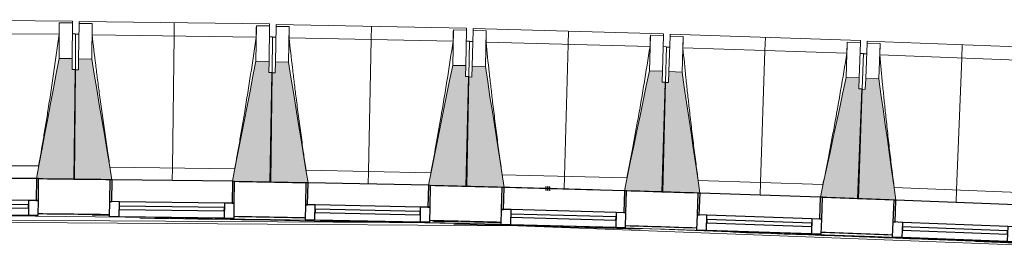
# Model space of a CAD drawing. Header units: millimetres. Extents: x -24070 to 30874, y -36590 to 4541.
# Tile 4 of 33: x -19955 to -15457, y -14446 to -13379. Entities that reach past the tile are written whole.
import ezdxf

# ---------------------------------------------------------------- set-up
doc = ezdxf.new("R2010")
doc.units = ezdxf.units.MM
doc.linetypes.add('Tiret', pattern=[2.5, 1.25, -1.25])
doc.layers.add('A-AREA', color=4, linetype='Tiret', lineweight=100, true_color=0x00ffff)
doc.layers.add('A-GLAZ', color=7, linetype='Continuous', lineweight=25, true_color=0x5c63b1)
for name, color, linetype, lineweight in [('A-FLOR-HRAL', 7, 'Continuous', 18), ('BATIEMENT', 7, 'Continuous', 18), ('BATIMENT', 7, 'Continuous', 25), ('FENETRES', 7, 'Continuous', 25), ('GEN', 7, 'Continuous', 18), ('SOLS', 7, 'Continuous', 25)]:
    doc.layers.add(name, color=color, linetype=linetype, lineweight=lineweight)

# ---------------------------------------------------------------- blocks, each defined once
blk = doc.blocks.new('XXX_VIDE FENETRE - 550-377501-2021_015_1111_DCE_1_50_N0 FINI_CVC_CTA')
at = {"layer": 'A-GLAZ'}
for p, q in [((240, -120), (-240, -120)), ((-240, -120), (-240, -135)), ((240, -135), (240, -120)), ((-240, -135), (240, -135))]:
    blk.add_line(p, q, dxfattribs=at)
at = {"layer": 'FENETRES'}
for p, q in [((-285, 0), (-285, -100)), ((-275, 0), (-285, 0)), ((275, 0), (-275, 0)), ((-275, -100), (-275, 0)), ((285, 0), (275, 0)), ((275, 0), (275, -100)), ((285, -100), (285, 0)), ((-285, -100), (-275, -100)), ((-240, -100), (-285, -100)), ((-285, -100), (-285, -167.5)), ((-240, -167.5), (-240, -100)), ((240, -100), (-240, -100)), ((240, -100), (240, -167.5)), ((285, -100), (240, -100)), ((275, -100), (285, -100)), ((285, -167.5), (285, -100)), ((-285, -167.5), (-240, -167.5)), ((-240, -167.5), (240, -167.5)), ((240, -167.5), (285, -167.5))]:
    blk.add_line(p, q, dxfattribs=at)
blk = doc.blocks.new('Garde-corps - Garde-corps-505471-2021_015_1111_DCE_1_50_N0 FINI_CVC_CTA')
at = {"layer": 'A-FLOR-HRAL'}
for p, q in [((-22974.4, -14275.7), (-17756.7, -14309.4)), ((-19624.6, -14272.3), (-19545.6, -14273.3)), ((-18750.8, -14294.7), (-18695.8, -14295.8)), ((-18067.8, -14300.4), (-17951.9, -14303.2)), ((-18240, -14305.3), (-18162.6, -14307)), ((-17265.9, -14326.2), (-14802.9, -14420.9))]:
    blk.add_line(p, q, dxfattribs=at)
at = {"layer": 'A-FLOR-HRAL', "flags": 128}
blk.add_lwpolyline([(-23168.9, -14284.7), (-17678.6, -14320.7), (-14410.7, -14446.4)], dxfattribs=at)
at = {"layer": 'A-FLOR-HRAL'}
for radius, start, end in [(137273, 87.112212, 90.771971), (137283.1, 89.258184, 89.393671), (137269.6, 88.757072, 89.199903), (137283.1, 88.884802, 89.020289), (137283.1, 88.51142, 88.646908), (137269.6, 88.245826, 88.601253), (137283.1, 88.138038, 88.273526), (137269.6, 87.683989, 88.067454), (137283.1, 87.764656, 87.900145), (137271.2, 87.635574, 87.86658), (137269.6, 87.113668, 87.605372)]:
    blk.add_arc((-21322.9, -151541.9), radius, start, end, dxfattribs=at)
blk = doc.blocks.new('B02_ARC_rvt-1-2021_015_1111_DCE_1_50_N0 FINI_CVC_CTA')
at = {"layer": 'A-AREA'}
blk.add_line((-17552.4, -14150.5), (-17530.8, -14151.1), dxfattribs=at)
at = {"layer": 'BATIEMENT', "lineweight": 25}
blk.add_line((-17752.4, -14145.8), (-17752.4, -14145.2), dxfattribs=at)
for radius, start, end in [(137443.1, 89.258155, 89.39392), (137443.1, 88.884774, 89.020539), (137443.1, 88.511392, 88.647158), (137443.1, 88.138011, 88.273776), (137443.1, 87.764629, 87.900395), (137283.1, 89.258183, 89.393672), (137283.1, 88.884802, 89.020291), (137283.1, 88.51142, 88.646909), (137283.1, 88.138038, 88.273527), (137283.1, 87.764656, 87.900145)]:
    blk.add_arc((-21322.9, -151541.9), radius, start, end, dxfattribs=at)
at = {"layer": 'BATIMENT'}
blk.add_arc((-21322.9, -151541.9), 137443.1, 88.327609, 88.50726, dxfattribs=at)
at = {"layer": 'SOLS'}
for p, q in [((-19545.5, -14270.3), (-19625.1, -14269.3)), ((-17951.2, -14300.2), (-18081.1, -14297.1)), ((-16909.6, -14329.7), (-17072.6, -14324.6)), ((-16862.3, -14331.3), (-16901.4, -14330))]:
    blk.add_line(p, q, dxfattribs=at)
at = {"layer": 'BATIEMENT', "lineweight": 18}
blk.add_blockref('Garde-corps - Garde-corps-505471-2021_015_1111_DCE_1_50_N0 FINI_CVC_CTA', (0, 0), dxfattribs=at)
at = {"layer": 'FENETRES', "lineweight": 18}
for p, rotation in [((-20154, -14103.2), 359.606804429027), ((-19258.4, -14113.8), 359.2337380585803), ((-18362.9, -14130.2), 358.8606716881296), ((-17467.5, -14153.3), 358.4876053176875), ((-16572.2, -14180.6), 358.1145389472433), ((-15677.2, -14214.5), 357.7414725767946)]:
    blk.add_blockref('XXX_VIDE FENETRE - 550-377501-2021_015_1111_DCE_1_50_N0 FINI_CVC_CTA', p, dxfattribs=dict(at, rotation=rotation))
blk = doc.blocks.new('20_MUR PREFA_01 - Type 1-3119337-2021_015_1111_DCE_1_50_N0 FINI_CVC_CTA')
at = {"layer": 'GEN'}
for p, q in [((0, 722.1), (0, 661.4)), ((0, 661.4), (0, 58.5)), ((0, 0.7), (0, 58.5))]:
    blk.add_line(p, q, dxfattribs=at)
blk = doc.blocks.new('B02_DC_STR_rvt-1-2021_015_1111_DCE_1_50_N0 FINI_CVC_CTA')
at = {"layer": 'BATIMENT', "lineweight": 5, "true_color": 0x787878}
for points in [[(-19704, -14107), (-19700.6, -13606.1), (-19715.6, -13606), (-19715.6, -13556), (-19775.3, -13555.6), (-19878.9, -14105.1), (-19869, -14105.2), (-19869, -14105.9), (-19772.7, -14106.5)], [(-19543.4, -14110.7), (-19543.4, -14110), (-19533.5, -14110), (-19626, -13558.6), (-19686, -13557.8), (-19686.7, -13607.8), (-19701.7, -13607.6), (-19708.4, -14108.5), (-19544.7, -14110.7)], [(-18808.5, -14120.5), (-18801.8, -13619.7), (-18816.8, -13619.5), (-18816.1, -13569.5), (-18876.1, -13568.7), (-18983.3, -14117.5), (-18973.4, -14117.6), (-18973.4, -14118.3), (-18929.8, -14118.9)], [(-18647.8, -14125.3), (-18647.8, -14124.6), (-18638, -14124.6), (-18726.9, -13572.7), (-18786.8, -13571.5), (-18787.8, -13621.5), (-18802.8, -13621.2), (-18812.8, -14122), (-18649.8, -14125.2)], [(-17913, -14139.9), (-17903, -13639.1), (-17918, -13638.8), (-17917, -13588.8), (-17977, -13587.6), (-18087.8, -14135.7), (-18077.9, -14135.9), (-18077.9, -14136.6), (-17984.5, -14138.4)], [(-17742.4, -14145.9), (-17827.8, -13592.6), (-17887.8, -13591), (-17889.1, -13641), (-17904.1, -13640.6), (-17917.3, -14141.3), (-17742.4, -14145.9)], [(-17017.6, -14165), (-17004.4, -13664.3), (-17019.4, -13663.9), (-17018.1, -13613.9), (-17078.1, -13612.4), (-17192.6, -14160.4), (-17135.3, -14161.9)], [(-16857.1, -14171.9), (-16857.1, -14171.2), (-16847.3, -14171.2), (-16928.9, -13618.3), (-16988.9, -13616.3), (-16990.5, -13666.3), (-17005.5, -13665.8), (-17022, -14166.4), (-16857.3, -14171.9)], [(-16122.5, -14196.1), (-16106, -13695.4), (-16121, -13694.9), (-16119.4, -13645), (-16179.3, -13643), (-16297.3, -14189.6), (-16287.4, -14189.9), (-16287.4, -14190.6), (-16196.4, -14193.6)], [(-15962, -14203.9), (-15961.8, -14203.2), (-15952.2, -14203.2), (-16030.2, -13649.9), (-16090.2, -13647.5), (-16092.1, -13697.5), (-16107.1, -13696.9), (-16126.9, -14197.4), (-15965.9, -14203.8)]]:
    blk.add_hatch(color=8, dxfattribs=at).paths.add_polyline_path(points)
at = {"layer": 'BATIEMENT'}
for p, q in [((-19715.3, -13556), (-19775.3, -13555.6)), ((-19715.6, -13606), (-19715.3, -13556)), ((-19686, -13557.8), (-19686.7, -13607.8)), ((-19626, -13558.6), (-19686, -13557.8)), ((-18816.1, -13569.5), (-18876.1, -13568.7)), ((-18816.8, -13619.5), (-18816.1, -13569.5)), ((-18786.8, -13571.5), (-18787.8, -13621.5)), ((-18726.9, -13572.7), (-18786.8, -13571.5)), ((-19700.6, -13606.1), (-19715.6, -13606)), ((-19701.7, -13607.6), (-19708.4, -14108.5)), ((-19704, -14107), (-19700.6, -13606.1)), ((-19686.7, -13607.8), (-19701.7, -13607.6)), ((-18801.8, -13619.7), (-18816.8, -13619.5)), ((-18802.8, -13621.2), (-18812.8, -14122)), ((-18808.5, -14120.5), (-18801.8, -13619.7)), ((-18787.8, -13621.5), (-18802.8, -13621.2)), ((-17917, -13588.8), (-17977, -13587.6)), ((-17918, -13638.8), (-17917, -13588.8)), ((-17887.8, -13591), (-17889.1, -13641)), ((-17827.8, -13592.6), (-17887.8, -13591)), ((-17018.1, -13613.9), (-17078.1, -13612.4)), ((-17019.4, -13663.9), (-17018.1, -13613.9)), ((-16988.9, -13616.3), (-16990.5, -13666.3)), ((-16928.9, -13618.3), (-16988.9, -13616.3)), ((-17903, -13639.1), (-17918, -13638.8)), ((-17904.1, -13640.6), (-17917.3, -14141.3)), ((-17913, -14139.9), (-17903, -13639.1)), ((-17889.1, -13641), (-17904.1, -13640.6)), ((-17005.5, -13665.8), (-17022, -14166.4)), ((-17004.4, -13664.3), (-17019.4, -13663.9)), ((-17017.6, -14165), (-17004.4, -13664.3)), ((-16990.5, -13666.3), (-17005.5, -13665.8)), ((-16119.4, -13645), (-16179.3, -13643)), ((-16121, -13694.9), (-16119.4, -13645)), ((-16090.2, -13647.5), (-16092.1, -13697.5)), ((-16030.2, -13649.9), (-16090.2, -13647.5)), ((-16107.1, -13696.9), (-16126.9, -14197.4)), ((-16122.5, -14196.1), (-16106, -13695.4)), ((-16106, -13695.4), (-16121, -13694.9)), ((-16092.1, -13697.5), (-16107.1, -13696.9)), ((-19869.1, -14105.9), (-19704, -14107)), ((-19708.4, -14108.5), (-19543.4, -14110.7)), ((-18973.5, -14118.3), (-18808.5, -14120.5)), ((-18812.8, -14122), (-18647.8, -14125.3)), ((-18078, -14136.6), (-17913, -14139.9)), ((-17917.3, -14141.3), (-17742.4, -14145.9)), ((-17192.6, -14160.4), (-17017.6, -14165)), ((-17022, -14166.4), (-16857.1, -14171.9)), ((-16287.5, -14190.6), (-16122.5, -14196.1)), ((-16126.9, -14197.4), (-15962, -14203.9))]:
    blk.add_line(p, q, dxfattribs=at)
at = {"layer": 'BATIEMENT', "flags": 128}
for points in [[(-19775.3, -13555.6), (-19788.2, -13624.4), (-19801.2, -13693.1), (-19814.2, -13761.9), (-19827.1, -13830.7), (-19840.1, -13899.5), (-19853.1, -13968.2), (-19866.1, -14037), (-19878.9, -14105.1)], [(-19533.5, -14110.1), (-19545, -14041.8), (-19556.5, -13972.8), (-19568.1, -13903.7), (-19579.7, -13834.7), (-19591.3, -13765.7), (-19602.9, -13696.7), (-19614.4, -13627.7), (-19626, -13558.6)], [(-18876.1, -13568.7), (-18889.5, -13637.3), (-18902.9, -13706), (-18916.3, -13774.7), (-18929.8, -13843.4), (-18943.2, -13912.1), (-18956.6, -13980.8), (-18970, -14049.5), (-18983.3, -14117.5)], [(-18637.9, -14124.8), (-18649, -14056.4), (-18660.1, -13987.3), (-18671.2, -13918.2), (-18682.3, -13849.1), (-18693.5, -13780), (-18704.6, -13710.9), (-18715.7, -13641.8), (-18726.9, -13572.7)], [(-17977, -13587.6), (-17990.9, -13656.2), (-18004.7, -13724.8), (-18018.6, -13793.4), (-18032.5, -13862), (-18046.3, -13930.6), (-18060.2, -13999.2), (-18074.1, -14067.8), (-18087.8, -14135.7)], [(-17742.4, -14145.9), (-17753.1, -14076.7), (-17763.7, -14007.6), (-17774.4, -13938.4), (-17785.1, -13869.2), (-17795.8, -13800.1), (-17806.5, -13730.9), (-17817.1, -13661.7), (-17827.8, -13592.6)], [(-17078.1, -13612.4), (-17092.4, -13680.9), (-17106.7, -13749.4), (-17121, -13817.9), (-17135.3, -13886.4), (-17149.6, -13954.9), (-17164, -14023.4), (-17178.3, -14091.9), (-17192.6, -14160.4)], [(-16847.2, -14171.5), (-16857.3, -14103), (-16867.6, -14033.7), (-16877.8, -13964.5), (-16888, -13895.3), (-16898.2, -13826), (-16908.5, -13756.8), (-16918.7, -13687.5), (-16928.9, -13618.3)], [(-16179.3, -13643), (-16194.1, -13711.4), (-16208.8, -13779.8), (-16223.6, -13848.2), (-16238.4, -13916.6), (-16253.1, -13985.1), (-16267.9, -14053.5), (-16282.6, -14121.9), (-16297.3, -14189.6)], [(-15952.1, -14203.6), (-15961.8, -14135), (-15971.6, -14065.7), (-15981.3, -13996.4), (-15991.1, -13927.1), (-16000.9, -13857.8), (-16010.7, -13788.5), (-16020.4, -13719.2), (-16030.2, -13649.9)]]:
    blk.add_lwpolyline(points, dxfattribs=at)
at = {"layer": 'BATIMENT', "lineweight": 18}
for p, q in [((-19714.1, -13384.9), (-20584.1, -13378.9)), ((-19774.1, -13393.5), (-19775.3, -13555.6)), ((-19774.2, -13393.8), (-19774.1, -13393.5)), ((-19774.1, -13393.5), (-19714.1, -13393.9)), ((-19714.1, -13393.9), (-19715.3, -13556)), ((-19714.1, -13384.9), (-19714.1, -13393.9)), ((-19686, -13557.8), (-19683.8, -13395.7)), ((-19683.8, -13395.7), (-19683.7, -13386.7)), ((-19683.8, -13395.7), (-19623.8, -13396.5)), ((-18813.8, -13398.3), (-19683.7, -13386.7)), ((-19626, -13558.6), (-19623.8, -13396.5)), ((-19623.8, -13396.5), (-19623.8, -13396.8)), ((-18813.8, -13398.3), (-18813.9, -13407.4)), ((-18783.6, -13409.4), (-18783.4, -13400.4)), ((-17913.6, -13417.7), (-18783.4, -13400.4)), ((-19774.7, -13445.1), (-20524.2, -13439.9)), ((-19699.5, -13444), (-19714.5, -13443.9)), ((-19699.5, -13444), (-19700.6, -13606.1)), ((-19684.5, -13445.7), (-19699.5, -13445.5)), ((-18874.8, -13458.1), (-19624.3, -13448.1)), ((-18873.9, -13406.6), (-18876.1, -13568.7)), ((-18874, -13406.8), (-18873.9, -13406.6)), ((-18873.9, -13406.6), (-18813.9, -13407.4)), ((-18813.9, -13407.4), (-18816.1, -13569.5)), ((-18786.8, -13571.5), (-18783.6, -13409.4)), ((-18783.6, -13409.4), (-18723.6, -13410.6)), ((-18726.9, -13572.7), (-18723.6, -13410.6)), ((-18723.6, -13410.6), (-18723.6, -13410.9)), ((-17973.8, -13425.5), (-17977, -13587.6)), ((-17973.8, -13425.5), (-17913.8, -13426.7)), ((-17973.8, -13425.8), (-17973.8, -13425.5)), ((-17913.8, -13426.7), (-17917, -13588.8)), ((-17913.6, -13417.7), (-17913.8, -13426.7)), ((-17887.8, -13591), (-17883.5, -13428.9)), ((-17883.5, -13428.9), (-17883.3, -13419.9)), ((-17883.5, -13428.9), (-17823.5, -13430.5)), ((-17013.6, -13442.9), (-17883.3, -13419.9)), ((-17827.8, -13592.6), (-17823.5, -13430.5)), ((-17823.5, -13430.5), (-17823.5, -13430.8)), ((-17013.6, -13442.9), (-17013.8, -13451.9)), ((-16983.6, -13454.3), (-16983.3, -13445.3)), ((-16113.7, -13473.9), (-16983.3, -13445.3)), ((-18799.6, -13457.6), (-18814.6, -13457.4)), ((-18799.6, -13457.6), (-18801.8, -13619.7)), ((-18784.6, -13459.4), (-18799.6, -13459.1)), ((-17975.1, -13477.1), (-18724.4, -13462.2)), ((-17899.8, -13477), (-17914.8, -13476.7)), ((-17899.8, -13477), (-17903, -13639.1)), ((-17884.8, -13478.9), (-17899.8, -13478.5)), ((-17075.4, -13501.9), (-17824.7, -13482.1)), ((-17073.8, -13450.3), (-17078.1, -13612.4)), ((-17073.8, -13450.3), (-17013.8, -13451.9)), ((-17073.8, -13450.6), (-17073.8, -13450.3)), ((-17013.8, -13451.9), (-17018.1, -13613.9)), ((-16988.9, -13616.3), (-16983.6, -13454.3)), ((-16983.6, -13454.3), (-16923.6, -13456.3)), ((-16928.9, -13618.3), (-16923.6, -13456.3)), ((-16923.6, -13456.3), (-16923.6, -13456.6)), ((-16174, -13481), (-16179.3, -13643)), ((-16174, -13481), (-16114, -13482.9)), ((-16174, -13481.2), (-16174, -13481)), ((-16114, -13482.9), (-16119.4, -13645)), ((-16113.7, -13473.9), (-16114, -13482.9)), ((-16090.2, -13647.5), (-16083.8, -13485.6)), ((-16083.8, -13485.6), (-16083.4, -13476.5)), ((-16083.8, -13485.6), (-16023.8, -13487.9)), ((-15214.1, -13510.8), (-16083.4, -13476.5)), ((-16030.2, -13649.9), (-16023.8, -13487.9)), ((-16023.8, -13487.9), (-16023.8, -13488.2)), ((-17000.1, -13502.3), (-17015.1, -13501.9)), ((-17000.1, -13502.3), (-17004.4, -13664.3)), ((-16985.2, -13504.3), (-17000.2, -13503.8)), ((-16175.9, -13532.5), (-16925, -13507.9)), ((-16100.7, -13533.4), (-16115.7, -13532.9)), ((-16100.7, -13533.4), (-16106, -13695.4)), ((-16085.8, -13535.5), (-16100.7, -13534.9)), ((-15276.7, -13569), (-16025.6, -13539.5)), ((-20438.9, -14043.5), (-19868.4, -14047.4)), ((-19542.9, -14052.2), (-18972.4, -14059.8)), ((-18646.9, -14066.8), (-18076.5, -14078.1)), ((-17751.1, -14087.2), (-17180.8, -14102.2)), ((-16855.4, -14113.4), (-16285.2, -14132.2)), ((-17192.4, -14159.7), (-17742.5, -14145.2)), ((-15959.9, -14145.5), (-15389.9, -14168))]:
    blk.add_line(p, q, dxfattribs=at)
at = {"layer": 'BATIMENT', "lineweight": 18, "flags": 128}
for points in [[(-19774.7, -13445.1), (-19774.6, -13434.8), (-19774.5, -13424.5), (-19774.4, -13414.3), (-19774.3, -13404), (-19774.2, -13393.8)], [(-19623.8, -13396.8), (-19623.9, -13407.1), (-19624, -13417.3), (-19624.1, -13427.6), (-19624.2, -13437.9), (-19624.3, -13448.1)], [(-18874.8, -13458.1), (-18874.7, -13447.9), (-18874.5, -13437.6), (-18874.3, -13427.4), (-18874.1, -13417.1), (-18874, -13406.8)], [(-18723.6, -13410.9), (-18723.8, -13421.1), (-18723.9, -13431.4), (-18724.1, -13441.6), (-18724.3, -13451.9), (-18724.4, -13462.2)], [(-17975.1, -13477.1), (-17974.8, -13466.8), (-17974.6, -13456.6), (-17974.3, -13446.3), (-17974.1, -13436), (-17973.8, -13425.8)], [(-17823.5, -13430.8), (-17823.7, -13441), (-17824, -13451.3), (-17824.2, -13461.6), (-17824.4, -13471.8), (-17824.7, -13482.1)], [(-17075.4, -13501.9), (-17075.1, -13491.6), (-17074.8, -13481.3), (-17074.5, -13471.1), (-17074.2, -13460.8), (-17073.8, -13450.6)], [(-16923.6, -13456.6), (-16923.9, -13466.8), (-16924.2, -13477.1), (-16924.5, -13487.3), (-16924.8, -13497.6), (-16925, -13507.9)], [(-16175.9, -13532.5), (-16175.6, -13522.3), (-16175.2, -13512), (-16174.8, -13501.7), (-16174.4, -13491.5), (-16174, -13481.2)], [(-16023.8, -13488.2), (-16024.2, -13498.4), (-16024.5, -13508.7), (-16024.9, -13519), (-16025.3, -13529.2), (-16025.6, -13539.5)]]:
    blk.add_lwpolyline(points, dxfattribs=at)
at = {"layer": 'BATIMENT', "lineweight": 18}
for points, knots in [([(-19868.5, -14047.4), (-19861.1, -14005.8), (-19850, -13941.5), (-19835.6, -13854.3), (-19823.8, -13780.5), (-19811.5, -13701), (-19794.5, -13587.3), (-19782.5, -13502), (-19774.7, -13445.1)], [0.0183438, 0.0183438, 0.0183438, 0.0183438, 0.2222222, 0.3333333, 0.4444444, 0.5833333, 0.7222222, 1, 1, 1, 1]), ([(-19624.3, -13448.1), (-19619, -13493.8), (-19610.8, -13562.2), (-19599.4, -13653.4), (-19589.7, -13727.5), (-19578.9, -13807.3), (-19566.9, -13892.7), (-19554.8, -13974.4), (-19546.6, -14027.5), (-19542.7, -14052.2)], [0, 0, 0, 0, 0.2222222, 0.3333333, 0.4444444, 0.5833333, 0.7222222, 0.8611111, 0.9816328, 0.9816328, 0.9816328, 0.9816328]), ([(-18972.5, -14059.9), (-18964.9, -14018.3), (-18953.3, -13954.1), (-18938.4, -13867), (-18926.1, -13793.3), (-18913.3, -13713.8), (-18895.6, -13600.2), (-18883, -13515), (-18874.8, -13458.1)], [0.0183438, 0.0183438, 0.0183438, 0.0183438, 0.2222222, 0.3333333, 0.4444444, 0.5833333, 0.7222222, 1, 1, 1, 1]), ([(-18724.4, -13462.2), (-18719.4, -13507.9), (-18711.7, -13576.4), (-18700.8, -13667.6), (-18691.6, -13741.8), (-18681.4, -13821.6), (-18669.9, -13907.1), (-18658.4, -13988.9), (-18650.5, -14042.1), (-18646.8, -14066.8)], [0, 0, 0, 0, 0.2222222, 0.3333333, 0.4444444, 0.5833333, 0.7222222, 0.8611111, 0.9816328, 0.9816328, 0.9816328, 0.9816328]), ([(-18076.7, -14078.1), (-18068.7, -14036.6), (-18056.8, -13972.5), (-18041.3, -13885.5), (-18028.5, -13811.9), (-18015.1, -13732.5), (-17996.7, -13619), (-17983.6, -13533.9), (-17975.1, -13477.1)], [0.0183438, 0.0183438, 0.0183438, 0.0183438, 0.2222222, 0.3333333, 0.4444444, 0.5833333, 0.7222222, 1, 1, 1, 1]), ([(-17824.7, -13482.1), (-17820, -13527.8), (-17812.7, -13596.3), (-17802.4, -13687.7), (-17793.7, -13761.9), (-17784, -13841.8), (-17773, -13927.4), (-17762, -14009.2), (-17754.5, -14062.5), (-17751, -14087.2)], [0, 0, 0, 0, 0.2222222, 0.3333333, 0.4444444, 0.5833333, 0.7222222, 0.8611111, 0.9816328, 0.9816328, 0.9816328, 0.9816328]), ([(-17180.9, -14102.2), (-17172.7, -14060.8), (-17160.4, -13996.7), (-17144.3, -13909.9), (-17131, -13836.3), (-17117.1, -13757), (-17098, -13643.7), (-17084.3, -13558.6), (-17075.4, -13501.9)], [0.0183438, 0.0183438, 0.0183438, 0.0183438, 0.2222222, 0.3333333, 0.4444444, 0.5833333, 0.7222222, 1, 1, 1, 1]), ([(-16925, -13507.9), (-16920.7, -13553.6), (-16913.8, -13622.2), (-16904.1, -13713.6), (-16895.9, -13787.9), (-16886.7, -13867.8), (-16876.3, -13953.5), (-16865.8, -14035.4), (-16858.7, -14088.7), (-16855.3, -14113.4)], [0, 0, 0, 0, 0.2222222, 0.3333333, 0.4444444, 0.5833333, 0.7222222, 0.8611111, 0.9816328, 0.9816328, 0.9816328, 0.9816328]), ([(-16285.4, -14132.2), (-16276.9, -14090.8), (-16264.1, -14026.8), (-16247.4, -13940), (-16233.7, -13866.6), (-16219.3, -13787.4), (-16199.4, -13674.2), (-16185.2, -13589.2), (-16175.9, -13532.5)], [0.0183438, 0.0183438, 0.0183438, 0.0183438, 0.2222222, 0.3333333, 0.4444444, 0.5833333, 0.7222222, 1, 1, 1, 1]), ([(-16025.6, -13539.5), (-16021.5, -13585.3), (-16015.1, -13653.9), (-16006, -13745.3), (-15998.3, -13819.7), (-15989.6, -13899.7), (-15979.8, -13985.4), (-15969.8, -14067.4), (-15963.1, -14120.7), (-15959.8, -14145.5)], [0, 0, 0, 0, 0.2222222, 0.3333333, 0.4444444, 0.5833333, 0.7222222, 0.8611111, 0.9816328, 0.9816328, 0.9816328, 0.9816328])]:
    blk.add_open_spline(points, degree=3, knots=knots, dxfattribs=at)
at = {"layer": 'BATIMENT', "color": 5, "lineweight": 25, "true_color": 0x0000ff}
for p, rotation in [((-19258.4, -14114.5), 359.2337380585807), ((-18362.9, -14130.9), 358.8606716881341), ((-17467.5, -14153.2), 358.4876053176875), ((-16572.3, -14181.2), 358.1145389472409), ((-15677.2, -14215.2), 357.7414725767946)]:
    blk.add_blockref('20_MUR PREFA_01 - Type 1-3119337-2021_015_1111_DCE_1_50_N0 FINI_CVC_CTA', p, dxfattribs=dict(at, rotation=rotation))

msp = doc.modelspace()

# ---------------------------------------------------------------- block references
at = {"lineweight": 5}
for name in ['B02_DC_STR_rvt-1-2021_015_1111_DCE_1_50_N0 FINI_CVC_CTA', 'B02_ARC_rvt-1-2021_015_1111_DCE_1_50_N0 FINI_CVC_CTA']:
    msp.add_blockref(name, (0, 0), dxfattribs=at)

doc.saveas('drawing.dxf')
